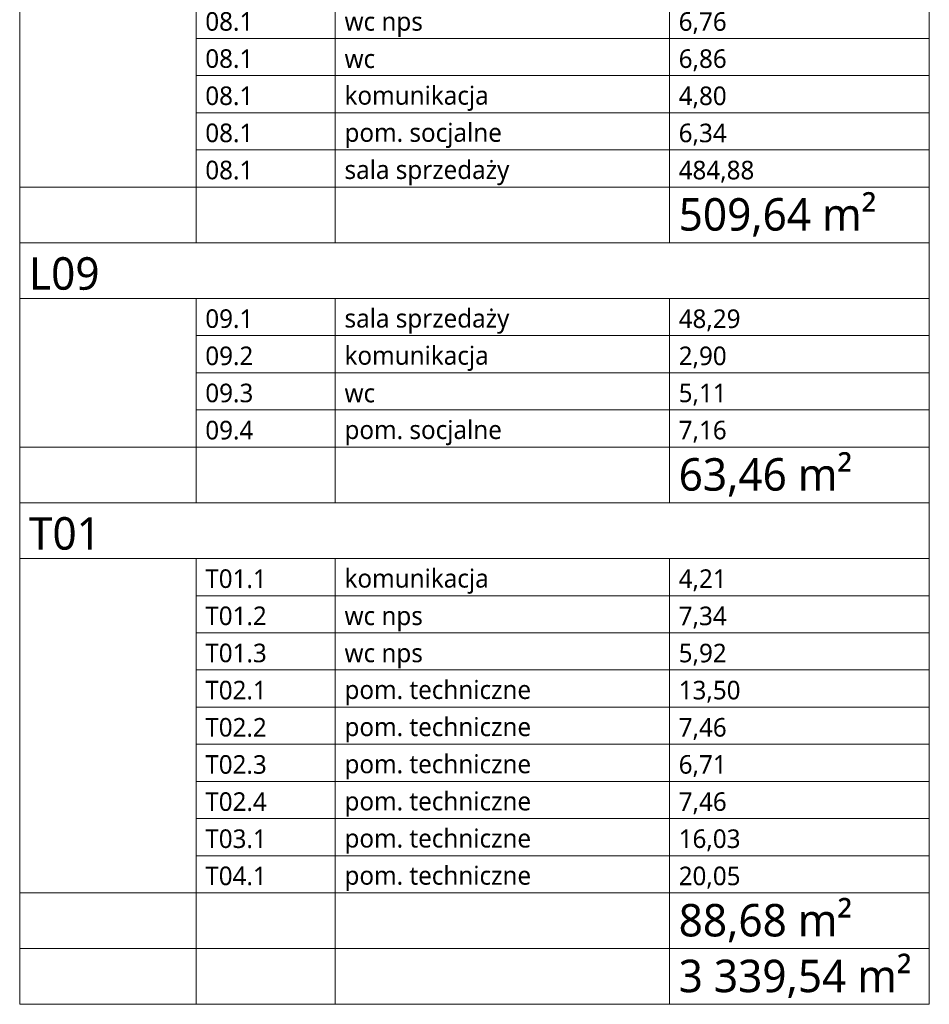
# Model space of a CAD drawing. Extents: x -7314 to 11761, y 144 to 9383.
# Tile 189 of 193: x 9801 to 11761, y 2643 to 4763. Entities that reach past the tile are written whole.
import ezdxf
from ezdxf.xclip import XClip

# ---------------------------------------------------------------- set-up
doc = ezdxf.new("R2010")
doc.units = 0
doc.header["$MEASUREMENT"] = 0
doc.header["$XCLIPFRAME"] = 0
doc.layers.add('FORMA - Arch 01 - 820-G Rysunki Obrazki', color=7, linetype='Continuous')
doc.styles.add('STYL_AUTOMATYCZNY_10', font='segoeui.ttf')

# ---------------------------------------------------------------- blocks, each defined once
blk = doc.blocks.new('Rysunek_2_2', base_point=(10780.8, 6010.1))
at = {"color": 7, "linetype": 'Continuous', "lineweight": 13, "ltscale": 0.05}
for p, q in [((9800.8, 4723), (9800.8, 4803)), ((10180.8, 4723), (10180.8, 4803)), ((10480.8, 4723), (10480.8, 4803)), ((11200.8, 4723), (11200.8, 4803)), ((11760.8, 4723), (11760.8, 4803)), ((9800.8, 4643), (9800.8, 4723)), ((10180.8, 4723), (10480.8, 4723)), ((10180.8, 4643), (10180.8, 4723)), ((10480.8, 4723), (11200.8, 4723)), ((10480.8, 4643), (10480.8, 4723)), ((11200.8, 4723), (11760.8, 4723)), ((11200.8, 4643), (11200.8, 4723)), ((11760.8, 4643), (11760.8, 4723)), ((9800.8, 4563), (9800.8, 4643)), ((10180.8, 4643), (10480.8, 4643)), ((10180.8, 4563), (10180.8, 4643)), ((10480.8, 4643), (11200.8, 4643)), ((10480.8, 4563), (10480.8, 4643)), ((11200.8, 4643), (11760.8, 4643)), ((11200.8, 4563), (11200.8, 4643)), ((11760.8, 4563), (11760.8, 4643)), ((9800.8, 4483), (9800.8, 4563)), ((10180.8, 4563), (10480.8, 4563)), ((10180.8, 4483), (10180.8, 4563)), ((10480.8, 4563), (11200.8, 4563)), ((10480.8, 4483), (10480.8, 4563)), ((11200.8, 4563), (11760.8, 4563)), ((11200.8, 4483), (11200.8, 4563)), ((11760.8, 4483), (11760.8, 4563)), ((9800.8, 4403), (9800.8, 4483)), ((10180.8, 4483), (10480.8, 4483)), ((10180.8, 4403), (10180.8, 4483)), ((10480.8, 4483), (11200.8, 4483)), ((10480.8, 4403), (10480.8, 4483)), ((11200.8, 4483), (11760.8, 4483)), ((11200.8, 4403), (11200.8, 4483)), ((11760.8, 4403), (11760.8, 4483)), ((9800.8, 4403), (10180.8, 4403)), ((9800.8, 4283), (9800.8, 4403)), ((10180.8, 4403), (10480.8, 4403)), ((10180.8, 4283), (10180.8, 4403)), ((10480.8, 4403), (11200.8, 4403)), ((10480.8, 4283), (10480.8, 4403)), ((11200.8, 4403), (11760.8, 4403)), ((11200.8, 4283), (11200.8, 4403)), ((11760.8, 4283), (11760.8, 4403)), ((9800.8, 4283), (11760.8, 4283)), ((9800.8, 4163), (9800.8, 4283)), ((11760.8, 4163), (11760.8, 4283)), ((9800.8, 4163), (11760.8, 4163)), ((9800.8, 4083), (9800.8, 4163)), ((10180.8, 4083), (10180.8, 4163)), ((10480.8, 4083), (10480.8, 4163)), ((11200.8, 4083), (11200.8, 4163)), ((11760.8, 4083), (11760.8, 4163)), ((9800.8, 4003), (9800.8, 4083)), ((10180.8, 4083), (10480.8, 4083)), ((10180.8, 4003), (10180.8, 4083)), ((10480.8, 4083), (11200.8, 4083)), ((10480.8, 4003), (10480.8, 4083)), ((11200.8, 4083), (11760.8, 4083)), ((11200.8, 4003), (11200.8, 4083)), ((11760.8, 4003), (11760.8, 4083)), ((9800.8, 3923), (9800.8, 4003)), ((10180.8, 4003), (10480.8, 4003)), ((10180.8, 3923), (10180.8, 4003)), ((10480.8, 4003), (11200.8, 4003)), ((10480.8, 3923), (10480.8, 4003)), ((11200.8, 4003), (11760.8, 4003)), ((11200.8, 3923), (11200.8, 4003)), ((11760.8, 3923), (11760.8, 4003)), ((9800.8, 3843), (9800.8, 3923)), ((10180.8, 3923), (10480.8, 3923)), ((10180.8, 3843), (10180.8, 3923)), ((10480.8, 3923), (11200.8, 3923)), ((10480.8, 3843), (10480.8, 3923)), ((11200.8, 3923), (11760.8, 3923)), ((11200.8, 3843), (11200.8, 3923)), ((11760.8, 3843), (11760.8, 3923)), ((9800.8, 3843), (10180.8, 3843)), ((9800.8, 3723), (9800.8, 3843)), ((10180.8, 3843), (10480.8, 3843)), ((10180.8, 3723), (10180.8, 3843)), ((10480.8, 3843), (11200.8, 3843)), ((10480.8, 3723), (10480.8, 3843)), ((11200.8, 3843), (11760.8, 3843)), ((11200.8, 3723), (11200.8, 3843)), ((11760.8, 3723), (11760.8, 3843)), ((9800.8, 3723), (11760.8, 3723)), ((9800.8, 3603), (9800.8, 3723)), ((11760.8, 3603), (11760.8, 3723)), ((9800.8, 3603), (11760.8, 3603)), ((9800.8, 3523), (9800.8, 3603)), ((10180.8, 3523), (10180.8, 3603)), ((10480.8, 3523), (10480.8, 3603)), ((11200.8, 3523), (11200.8, 3603)), ((11760.8, 3523), (11760.8, 3603)), ((9800.8, 3443), (9800.8, 3523)), ((10180.8, 3523), (10480.8, 3523)), ((10180.8, 3443), (10180.8, 3523)), ((10480.8, 3523), (11200.8, 3523)), ((10480.8, 3443), (10480.8, 3523)), ((11200.8, 3523), (11760.8, 3523)), ((11200.8, 3443), (11200.8, 3523)), ((11760.8, 3443), (11760.8, 3523)), ((9800.8, 3363), (9800.8, 3443)), ((10180.8, 3443), (10480.8, 3443)), ((10180.8, 3363), (10180.8, 3443)), ((10480.8, 3443), (11200.8, 3443)), ((10480.8, 3363), (10480.8, 3443)), ((11200.8, 3443), (11760.8, 3443)), ((11200.8, 3363), (11200.8, 3443)), ((11760.8, 3363), (11760.8, 3443)), ((9800.8, 3283), (9800.8, 3363)), ((10180.8, 3363), (10480.8, 3363)), ((10180.8, 3283), (10180.8, 3363)), ((10480.8, 3363), (11200.8, 3363)), ((10480.8, 3283), (10480.8, 3363)), ((11200.8, 3363), (11760.8, 3363)), ((11200.8, 3283), (11200.8, 3363)), ((11760.8, 3283), (11760.8, 3363)), ((9800.8, 3203), (9800.8, 3283)), ((10180.8, 3283), (10480.8, 3283)), ((10180.8, 3203), (10180.8, 3283)), ((10480.8, 3283), (11200.8, 3283)), ((10480.8, 3203), (10480.8, 3283)), ((11200.8, 3283), (11760.8, 3283)), ((11200.8, 3203), (11200.8, 3283)), ((11760.8, 3203), (11760.8, 3283)), ((9800.8, 3123), (9800.8, 3203)), ((10180.8, 3203), (10480.8, 3203)), ((10180.8, 3123), (10180.8, 3203)), ((10480.8, 3203), (11200.8, 3203)), ((10480.8, 3123), (10480.8, 3203)), ((11200.8, 3203), (11760.8, 3203)), ((11200.8, 3123), (11200.8, 3203)), ((11760.8, 3123), (11760.8, 3203)), ((9800.8, 3043), (9800.8, 3123)), ((10180.8, 3123), (10480.8, 3123)), ((10180.8, 3043), (10180.8, 3123)), ((10480.8, 3123), (11200.8, 3123)), ((10480.8, 3043), (10480.8, 3123)), ((11200.8, 3123), (11760.8, 3123)), ((11200.8, 3043), (11200.8, 3123)), ((11760.8, 3043), (11760.8, 3123)), ((9800.8, 2963), (9800.8, 3043)), ((10180.8, 3043), (10480.8, 3043)), ((10180.8, 2963), (10180.8, 3043)), ((10480.8, 3043), (11200.8, 3043)), ((10480.8, 2963), (10480.8, 3043)), ((11200.8, 3043), (11760.8, 3043)), ((11200.8, 2963), (11200.8, 3043)), ((11760.8, 2963), (11760.8, 3043)), ((9800.8, 2883), (9800.8, 2963)), ((10180.8, 2963), (10480.8, 2963)), ((10180.8, 2883), (10180.8, 2963)), ((10480.8, 2963), (11200.8, 2963)), ((10480.8, 2883), (10480.8, 2963)), ((11200.8, 2963), (11760.8, 2963)), ((11200.8, 2883), (11200.8, 2963)), ((11760.8, 2883), (11760.8, 2963)), ((9800.8, 2883), (10180.8, 2883)), ((9800.8, 2763), (9800.8, 2883)), ((10180.8, 2883), (10480.8, 2883)), ((10180.8, 2763), (10180.8, 2883)), ((10480.8, 2883), (11200.8, 2883)), ((10480.8, 2763), (10480.8, 2883)), ((11200.8, 2883), (11760.8, 2883)), ((11200.8, 2763), (11200.8, 2883)), ((11760.8, 2763), (11760.8, 2883)), ((9800.8, 2763), (10180.8, 2763)), ((9800.8, 2643), (9800.8, 2763)), ((10180.8, 2763), (10480.8, 2763)), ((10180.8, 2643), (10180.8, 2763)), ((10480.8, 2763), (11200.8, 2763)), ((10480.8, 2643), (10480.8, 2763)), ((11200.8, 2763), (11760.8, 2763)), ((11200.8, 2643), (11200.8, 2763)), ((11760.8, 2643), (11760.8, 2763)), ((9800.8, 2643), (10180.8, 2643)), ((10180.8, 2643), (10480.8, 2643)), ((10480.8, 2643), (11200.8, 2643)), ((11200.8, 2643), (11760.8, 2643))]:
    blk.add_line(p, q, dxfattribs=at)
at = {"color": 7, "linetype": 'Continuous', "lineweight": 13, "attachment_point": 4, "style": 'STYL_AUTOMATYCZNY_10'}
for s, insert, char_height in [('\\A1;{\\pql;\\fSegoe UI|b0|i0|c238|p0;\\W1.000000;08.1}', (10200.8, 4759.3), 40), ('\\A1;{\\pql;\\fSegoe UI|b0|i0|c238|p0;\\W1.000000;6,76}', (11220.8, 4755.9), 40), ('\\A1;{\\pql;\\fSegoe UI|b0|i0|c238|p0;\\W1.000000;wc nps}', (10500.8, 4753), 40), ('\\A1;{\\pql;\\fSegoe UI|b0|i0|c238|p0;\\W1.000000;08.1}', (10200.8, 4679.3), 40), ('\\A1;{\\pql;\\fSegoe UI|b0|i0|c238|p0;\\W1.000000;wc}', (10500.8, 4679.1), 40), ('\\A1;{\\pql;\\fSegoe UI|b0|i0|c238|p0;\\W1.000000;6,86}', (11220.8, 4675.9), 40), ('\\A1;{\\pql;\\fSegoe UI|b0|i0|c238|p0;\\W1.000000;08.1}', (10200.8, 4599.3), 40), ('\\A1;{\\pql;\\fSegoe UI|b0|i0|c238|p0;\\W1.000000;komunikacja}', (10500.8, 4593.7), 40), ('\\A1;{\\pql;\\fSegoe UI|b0|i0|c238|p0;\\W1.000000;4,80}', (11220.8, 4595.9), 40), ('\\A1;{\\pql;\\fSegoe UI|b0|i0|c238|p0;\\W1.000000;08.1}', (10200.8, 4519.3), 40), ('\\A1;{\\pql;\\fSegoe UI|b0|i0|c238|p0;\\W1.000000;pom. socjalne}', (10500.8, 4513.7), 40), ('\\A1;{\\pql;\\fSegoe UI|b0|i0|c238|p0;\\W1.000000;6,34}', (11220.8, 4515.9), 40), ('\\A1;{\\pql;\\fSegoe UI|b0|i0|c238|p0;\\W1.000000;08.1}', (10200.8, 4439.3), 40), ('\\A1;{\\pql;\\fSegoe UI|b0|i0|c238|p0;\\W1.000000;sala sprzedaży}', (10500.8, 4433.7), 40), ('\\A1;{\\pql;\\fSegoe UI|b0|i0|c238|p0;\\W1.000000;484,88}', (11220.8, 4435.9), 40), ('\\A1;{\\pql;\\fSegoe UI|b0|i0|c238|p0;\\W1.000000;509,64 m²}', (11220.8, 4337.8), 70), ('\\A1;{\\pql;\\fSegoe UI|b0|i0|c238|p0;\\W1.000000;L09}', (9820.8, 4216.4), 70), ('\\A1;{\\pql;\\fSegoe UI|b0|i0|c238|p0;\\W1.000000;09.1}', (10200.8, 4119.3), 40), ('\\A1;{\\pql;\\fSegoe UI|b0|i0|c238|p0;\\W1.000000;sala sprzedaży}', (10500.8, 4113.7), 40), ('\\A1;{\\pql;\\fSegoe UI|b0|i0|c238|p0;\\W1.000000;48,29}', (11220.8, 4115.9), 40), ('\\A1;{\\pql;\\fSegoe UI|b0|i0|c238|p0;\\W1.000000;09.2}', (10200.8, 4039.2), 40), ('\\A1;{\\pql;\\fSegoe UI|b0|i0|c238|p0;\\W1.000000;komunikacja}', (10500.8, 4033.7), 40), ('\\A1;{\\pql;\\fSegoe UI|b0|i0|c238|p0;\\W1.000000;2,90}', (11220.8, 4035.9), 40), ('\\A1;{\\pql;\\fSegoe UI|b0|i0|c238|p0;\\W1.000000;09.3}', (10200.8, 3959.2), 40), ('\\A1;{\\pql;\\fSegoe UI|b0|i0|c238|p0;\\W1.000000;wc}', (10500.8, 3959.1), 40), ('\\A1;{\\pql;\\fSegoe UI|b0|i0|c238|p0;\\W1.000000;5,11}', (11220.8, 3956.1), 40), ('\\A1;{\\pql;\\fSegoe UI|b0|i0|c238|p0;\\W1.000000;09.4}', (10200.8, 3879.2), 40), ('\\A1;{\\pql;\\fSegoe UI|b0|i0|c238|p0;\\W1.000000;pom. socjalne}', (10500.8, 3873.7), 40), ('\\A1;{\\pql;\\fSegoe UI|b0|i0|c238|p0;\\W1.000000;7,16}', (11220.8, 3876.1), 40), ('\\A1;{\\pql;\\fSegoe UI|b0|i0|c238|p0;\\W1.000000;63,46 m²}', (11220.8, 3777.8), 70), ('\\A1;{\\pql;\\fSegoe UI|b0|i0|c238|p0;\\W1.000000;T01}', (9820.8, 3656.6), 70), ('\\A1;{\\pql;\\fSegoe UI|b0|i0|c238|p0;\\W1.000000;T01.1}', (10200.8, 3559.3), 40), ('\\A1;{\\pql;\\fSegoe UI|b0|i0|c238|p0;\\W1.000000;komunikacja}', (10500.8, 3553.7), 40), ('\\A1;{\\pql;\\fSegoe UI|b0|i0|c238|p0;\\W1.000000;4,21}', (11220.8, 3556.1), 40), ('\\A1;{\\pql;\\fSegoe UI|b0|i0|c238|p0;\\W1.000000;T01.2}', (10200.8, 3479.3), 40), ('\\A1;{\\pql;\\fSegoe UI|b0|i0|c238|p0;\\W1.000000;wc nps}', (10500.8, 3473), 40), ('\\A1;{\\pql;\\fSegoe UI|b0|i0|c238|p0;\\W1.000000;7,34}', (11220.8, 3475.9), 40), ('\\A1;{\\pql;\\fSegoe UI|b0|i0|c238|p0;\\W1.000000;T01.3}', (10200.8, 3399.3), 40), ('\\A1;{\\pql;\\fSegoe UI|b0|i0|c238|p0;\\W1.000000;5,92}', (11220.8, 3395.9), 40), ('\\A1;{\\pql;\\fSegoe UI|b0|i0|c238|p0;\\W1.000000;wc nps}', (10500.8, 3393), 40), ('\\A1;{\\pql;\\fSegoe UI|b0|i0|c238|p0;\\W1.000000;T02.1}', (10200.8, 3319.3), 40), ('\\A1;{\\pql;\\fSegoe UI|b0|i0|c238|p0;\\W1.000000;pom. techniczne}', (10500.8, 3313.9), 40), ('\\A1;{\\pql;\\fSegoe UI|b0|i0|c238|p0;\\W1.000000;13,50}', (11220.8, 3316.1), 40), ('\\A1;{\\pql;\\fSegoe UI|b0|i0|c238|p0;\\W1.000000;T02.2}', (10200.8, 3239.2), 40), ('\\A1;{\\pql;\\fSegoe UI|b0|i0|c238|p0;\\W1.000000;pom. techniczne}', (10500.8, 3233.9), 40), ('\\A1;{\\pql;\\fSegoe UI|b0|i0|c238|p0;\\W1.000000;7,46}', (11220.8, 3235.9), 40), ('\\A1;{\\pql;\\fSegoe UI|b0|i0|c238|p0;\\W1.000000;T02.3}', (10200.8, 3159.2), 40), ('\\A1;{\\pql;\\fSegoe UI|b0|i0|c238|p0;\\W1.000000;pom. techniczne}', (10500.8, 3153.9), 40), ('\\A1;{\\pql;\\fSegoe UI|b0|i0|c238|p0;\\W1.000000;6,71}', (11220.8, 3156.1), 40), ('\\A1;{\\pql;\\fSegoe UI|b0|i0|c238|p0;\\W1.000000;T02.4}', (10200.8, 3079.2), 40), ('\\A1;{\\pql;\\fSegoe UI|b0|i0|c238|p0;\\W1.000000;pom. techniczne}', (10500.8, 3073.9), 40), ('\\A1;{\\pql;\\fSegoe UI|b0|i0|c238|p0;\\W1.000000;7,46}', (11220.8, 3075.9), 40), ('\\A1;{\\pql;\\fSegoe UI|b0|i0|c238|p0;\\W1.000000;T03.1}', (10200.8, 2999.3), 40), ('\\A1;{\\pql;\\fSegoe UI|b0|i0|c238|p0;\\W1.000000;pom. techniczne}', (10500.8, 2993.9), 40), ('\\A1;{\\pql;\\fSegoe UI|b0|i0|c238|p0;\\W1.000000;16,03}', (11220.8, 2996.1), 40), ('\\A1;{\\pql;\\fSegoe UI|b0|i0|c238|p0;\\W1.000000;T04.1}', (10200.8, 2919.3), 40), ('\\A1;{\\pql;\\fSegoe UI|b0|i0|c238|p0;\\W1.000000;pom. techniczne}', (10500.8, 2913.9), 40), ('\\A1;{\\pql;\\fSegoe UI|b0|i0|c238|p0;\\W1.000000;20,05}', (11220.8, 2915.9), 40), ('\\A1;{\\pql;\\fSegoe UI|b0|i0|c238|p0;\\W1.000000;88,68 m²}', (11220.8, 2817.8), 70), ('\\A1;{\\pql;\\fSegoe UI|b0|i0|c238|p0;\\W1.000000;3\xa0339,54 m²}', (11220.8, 2697.8), 70)]:
    blk.add_mtext(s, dxfattribs=dict(at, insert=insert, char_height=char_height))

msp = doc.modelspace()

# ---------------------------------------------------------------- block references
at = {"layer": 'FORMA - Arch 01 - 820-G Rysunki Obrazki', "color": 7, "linetype": 'Continuous', "lineweight": 13, "ltscale": 0.05}
ref = msp.add_blockref('Rysunek_2_2', (10780.78394, 6010.06672), dxfattribs=at)
XClip(ref).set_block_clipping_path([(9800.5839382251, 2636.9255209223), (11760.9839382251, 9383.2079209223)])

doc.saveas('drawing.dxf')
